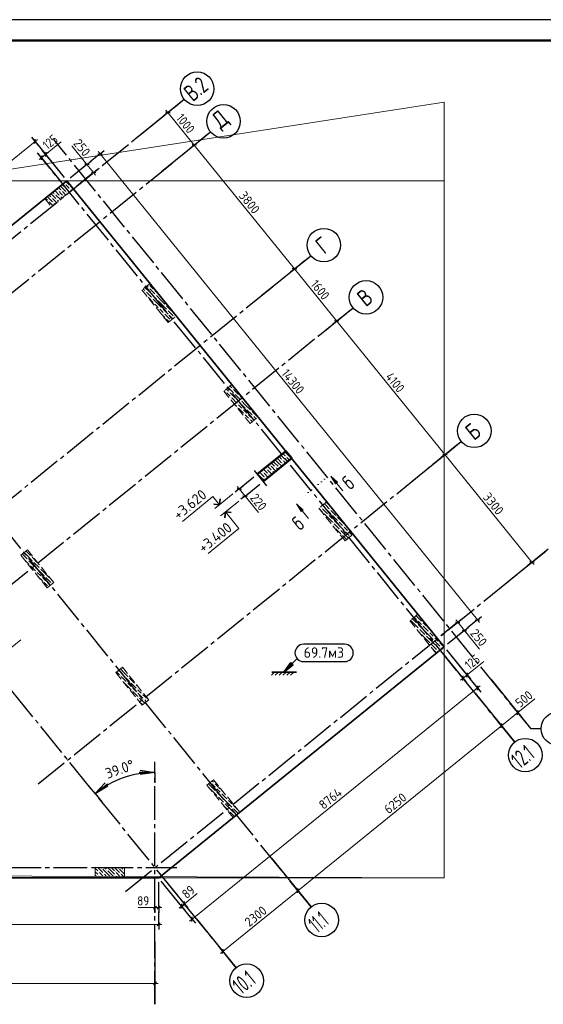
# Model space of a CAD drawing. Header units: millimetres. Extents: x 0 to 59400, y 0 to 42000.
# Tile 4 of 7: x 27046 to 39534, y 18519 to 42000. Entities that reach past the tile are written whole.
import ezdxf

# ---------------------------------------------------------------- set-up
doc = ezdxf.new("R2010")
doc.units = ezdxf.units.MM
for name, pattern in [('______2', [270, 200, -70]), ('______5', [1100, 800, -100, 100, -100]), ('______9', [100, 0, -100])]:
    doc.linetypes.add(name, pattern=pattern)
for name, color, linetype, lineweight in [('Standard', 7, 'Continuous', 25), ('ЖБ Перекрытие верхний уровень', 7, 'Continuous', 18), ('Общий01', 7, 'Continuous', 13), ('Примечания', 7, 'Continuous', 13), ('Размерная линия_ общее', 7, 'Continuous', 13)]:
    doc.layers.add(name, color=color, linetype=linetype, lineweight=lineweight)
doc.layers.add('ЖБ Пилон', color=7, linetype='______2', lineweight=13, true_color=0xa0a0a0)
doc.layers.add('Оси', color=7, linetype='______5', lineweight=13, true_color=0x656565)
doc.styles.add('ISOCPEUR', font='txt')

msp = doc.modelspace()

# ---------------------------------------------------------------- hatches: boundary and pattern name
at = {"layer": 'Standard', "linetype": 'Continuous', "lineweight": 35, "transparency": 33554687}
msp.add_hatch(color=7, dxfattribs=at).paths.add_polyline_path([(33544, 26641), (33346, 26443), (33572, 26612)])
at = {"layer": 'ЖБ Пилон', "linetype": 'Continuous', "lineweight": 18, "transparency": 33554687}
for points in [[(28120, 38079), (28127, 38086), (28133, 38079), (28127, 38073)], [(28240, 38039), (28247, 38046), (28253, 38039), (28247, 38033)], [(27880, 37839), (27887, 37846), (27893, 37839), (27887, 37833)], [(27960, 37919), (27967, 37926), (27973, 37919), (27967, 37913)], [(28000, 37799), (28007, 37806), (28013, 37799), (28007, 37793)], [(28040, 37919), (28047, 37926), (28053, 37919), (28047, 37913)], [(28080, 37799), (28087, 37806), (28093, 37799), (28087, 37793)], [(28120, 37999), (28127, 38006), (28133, 37999), (28127, 37993)], [(28160, 37879), (28167, 37886), (28173, 37879), (28167, 37873)], [(28240, 37959), (28247, 37966), (28253, 37959), (28247, 37953)], [(27720, 37679), (27727, 37686), (27733, 37679), (27727, 37673)], [(27800, 37759), (27807, 37766), (27813, 37759), (27807, 37753)], [(27840, 37639), (27847, 37646), (27853, 37639), (27847, 37633)], [(27920, 37719), (27927, 37726), (27933, 37719), (27927, 37713)], [(30040, 35519), (30047, 35526), (30053, 35519), (30047, 35513)], [(30120, 35679), (30127, 35686), (30133, 35679), (30127, 35673)], [(30120, 35599), (30127, 35606), (30133, 35599), (30127, 35593)], [(30160, 35479), (30167, 35486), (30173, 35479), (30167, 35473)], [(30240, 35559), (30247, 35566), (30253, 35559), (30247, 35553)], [(30084, 35403), (30087, 35406), (30093, 35399), (30090, 35395)], [(30200, 35359), (30207, 35366), (30213, 35359), (30207, 35353)], [(30240, 35239), (30247, 35246), (30253, 35239), (30247, 35233)], [(30280, 35439), (30287, 35446), (30293, 35439), (30287, 35433)], [(30320, 35319), (30327, 35326), (30333, 35319), (30327, 35313)], [(30400, 35399), (30405, 35404), (30411, 35396), (30407, 35393)], [(30360, 35119), (30367, 35126), (30373, 35119), (30367, 35113)], [(30406, 35005), (30407, 35006), (30413, 34999), (30412, 34998)], [(30440, 35119), (30447, 35126), (30453, 35119), (30447, 35113)], [(30480, 34999), (30487, 35006), (30493, 34999), (30487, 34993)], [(30520, 35199), (30527, 35206), (30533, 35199), (30527, 35193)], [(30560, 35079), (30567, 35086), (30573, 35079), (30567, 35073)], [(30680, 35039), (30687, 35046), (30693, 35039), (30687, 35033)], [(30520, 34879), (30527, 34886), (30533, 34879), (30527, 34873)], [(30600, 34959), (30607, 34966), (30613, 34959), (30607, 34953)], [(30640, 34839), (30647, 34846), (30653, 34839), (30647, 34833)], [(30720, 34919), (30727, 34926), (30733, 34919), (30727, 34913)], [(31960, 33119), (31967, 33126), (31973, 33119), (31967, 33113)], [(32040, 33119), (32047, 33126), (32053, 33119), (32047, 33113)], [(32120, 33279), (32123, 33282), (32129, 33275), (32127, 33273)], [(32120, 33199), (32127, 33206), (32133, 33199), (32127, 33193)], [(32080, 32999), (32087, 33006), (32093, 32999), (32087, 32993)], [(32124, 32883), (32127, 32886), (32133, 32879), (32130, 32876)], [(32160, 33079), (32167, 33086), (32173, 33079), (32167, 33073)], [(32200, 32959), (32207, 32966), (32213, 32959), (32207, 32953)], [(32280, 33039), (32287, 33046), (32293, 33039), (32287, 33033)], [(32320, 32919), (32327, 32926), (32333, 32919), (32327, 32913)], [(32240, 32839), (32247, 32846), (32253, 32839), (32247, 32833)], [(32240, 32759), (32247, 32766), (32253, 32759), (32247, 32753)], [(32360, 32719), (32367, 32726), (32373, 32719), (32367, 32713)], [(32440, 32719), (32447, 32726), (32453, 32719), (32447, 32713)], [(32560, 32679), (32567, 32686), (32573, 32679), (32567, 32673)], [(32400, 32599), (32407, 32606), (32413, 32599), (32407, 32593)], [(32480, 32599), (32487, 32606), (32493, 32599), (32487, 32593)], [(32520, 32479), (32527, 32486), (32533, 32479), (32527, 32473)], [(32520, 32399), (32527, 32406), (32533, 32399), (32527, 32393)], [(32600, 32559), (32607, 32566), (32613, 32559), (32607, 32553)], [(32720, 32519), (32727, 32526), (32731, 32522), (32724, 32516)], [(34240, 30359), (34247, 30366), (34253, 30359), (34247, 30353)], [(34360, 30319), (34367, 30326), (34373, 30319), (34367, 30313)], [(34440, 30319), (34447, 30326), (34453, 30319), (34447, 30313)], [(34280, 30239), (34287, 30246), (34293, 30239), (34287, 30233)], [(34400, 30199), (34407, 30206), (34413, 30199), (34407, 30193)], [(34480, 30199), (34487, 30206), (34493, 30199), (34487, 30193)], [(34520, 30079), (34527, 30086), (34533, 30079), (34527, 30073)], [(34600, 30159), (34607, 30166), (34613, 30159), (34607, 30153)], [(34520, 29999), (34527, 30006), (34533, 29999), (34527, 29993)], [(34560, 29879), (34567, 29886), (34573, 29879), (34567, 29873)], [(34640, 30039), (34647, 30046), (34653, 30039), (34647, 30033)], [(34640, 29959), (34647, 29966), (34653, 29959), (34647, 29953)], [(34680, 29839), (34687, 29846), (34693, 29839), (34687, 29833)], [(34760, 29919), (34767, 29926), (34773, 29919), (34767, 29913)], [(34840, 29919), (34844, 29923), (34850, 29915), (34847, 29913)], [(34720, 29719), (34727, 29726), (34733, 29719), (34727, 29713)], [(34800, 29799), (34807, 29806), (34813, 29799), (34807, 29793)], [(34880, 29799), (34887, 29806), (34893, 29799), (34887, 29793)], [(34920, 29679), (34927, 29686), (34933, 29679), (34927, 29673)], [(27161, 29120), (27167, 29126), (27173, 29119), (27167, 29113)], [(27240, 29119), (27247, 29126), (27253, 29119), (27247, 29113)], [(27320, 29199), (27327, 29206), (27333, 29199), (27327, 29193)], [(27280, 28999), (27287, 29006), (27293, 28999), (27287, 28993)], [(27360, 29079), (27367, 29086), (27373, 29079), (27367, 29073)], [(27400, 28959), (27407, 28966), (27413, 28959), (27407, 28953)], [(27480, 29039), (27483, 29041), (27488, 29034), (27487, 29033)], [(27520, 28919), (27527, 28926), (27533, 28919), (27527, 28913)], [(27440, 28839), (27447, 28846), (27453, 28839), (27447, 28833)], [(27560, 28719), (27567, 28726), (27573, 28719), (27567, 28713)], [(27640, 28719), (27647, 28726), (27653, 28719), (27647, 28713)], [(27760, 28679), (27767, 28686), (27773, 28679), (27767, 28673)], [(27600, 28599), (27607, 28606), (27613, 28599), (27607, 28593)], [(27680, 28599), (27687, 28606), (27693, 28599), (27687, 28593)], [(27720, 28479), (27727, 28486), (27733, 28479), (27727, 28473)], [(27800, 28559), (27807, 28566), (27813, 28559), (27807, 28553)], [(36520, 27679), (36527, 27686), (36533, 27679), (36527, 27673)], [(36520, 27599), (36527, 27606), (36533, 27599), (36527, 27593)], [(36560, 27479), (36567, 27486), (36573, 27479), (36567, 27473)], [(36640, 27639), (36647, 27646), (36653, 27639), (36647, 27633)], [(36640, 27559), (36647, 27566), (36653, 27559), (36647, 27553)], [(36760, 27519), (36767, 27526), (36773, 27519), (36767, 27513)], [(36600, 27359), (36607, 27366), (36613, 27359), (36607, 27353)], [(36680, 27439), (36687, 27446), (36693, 27439), (36687, 27433)], [(36720, 27319), (36727, 27326), (36733, 27319), (36727, 27313)], [(36800, 27399), (36807, 27406), (36813, 27399), (36807, 27393)], [(36880, 27399), (36884, 27403), (36890, 27396), (36887, 27393)], [(36920, 27279), (36927, 27286), (36933, 27279), (36927, 27273)], [(36840, 27119), (36847, 27126), (36853, 27119), (36847, 27113)], [(36885, 27004), (36887, 27006), (36893, 26999), (36891, 26997)], [(36920, 27199), (36927, 27206), (36933, 27199), (36927, 27193)], [(36960, 27079), (36967, 27086), (36973, 27079), (36967, 27073)], [(37040, 27159), (37047, 27166), (37053, 27159), (37047, 27153)], [(37080, 27039), (37087, 27046), (37093, 27039), (37087, 27033)], [(37000, 26959), (37007, 26966), (37013, 26959), (37007, 26953)], [(29440, 26439), (29447, 26446), (29453, 26439), (29447, 26433)], [(29440, 26359), (29447, 26366), (29453, 26359), (29447, 26353)], [(29520, 26519), (29523, 26522), (29529, 26515), (29527, 26513)], [(29560, 26319), (29567, 26326), (29573, 26319), (29567, 26313)], [(29640, 26319), (29647, 26326), (29653, 26319), (29647, 26313)], [(29600, 26199), (29607, 26206), (29613, 26199), (29607, 26193)], [(29680, 26199), (29687, 26206), (29693, 26199), (29687, 26193)], [(29720, 26079), (29727, 26086), (29733, 26079), (29727, 26073)], [(29800, 26159), (29807, 26166), (29813, 26159), (29807, 26153)], [(29720, 25999), (29727, 26006), (29733, 25999), (29727, 25993)], [(29840, 26039), (29847, 26046), (29853, 26039), (29847, 26033)], [(29840, 25959), (29847, 25966), (29853, 25959), (29847, 25953)], [(29880, 25839), (29887, 25846), (29893, 25839), (29887, 25833)], [(29960, 25919), (29967, 25926), (29973, 25919), (29967, 25913)], [(29920, 25719), (29927, 25726), (29933, 25719), (29927, 25713)], [(30000, 25799), (30007, 25806), (30013, 25799), (30007, 25793)], [(30080, 25799), (30087, 25806), (30093, 25799), (30087, 25793)], [(31600, 23799), (31607, 23806), (31613, 23799), (31607, 23793)], [(31680, 23799), (31687, 23806), (31693, 23799), (31687, 23793)], [(31720, 23679), (31727, 23686), (31733, 23679), (31727, 23673)], [(31720, 23599), (31727, 23606), (31733, 23599), (31727, 23593)], [(31760, 23479), (31767, 23486), (31773, 23479), (31767, 23473)], [(31840, 23639), (31847, 23646), (31853, 23639), (31847, 23633)], [(31840, 23559), (31847, 23566), (31853, 23559), (31847, 23553)], [(31880, 23439), (31887, 23446), (31893, 23439), (31887, 23433)], [(31920, 23319), (31927, 23326), (31933, 23319), (31927, 23313)], [(32000, 23399), (32007, 23406), (32013, 23399), (32007, 23393)], [(32120, 23279), (32127, 23286), (32133, 23279), (32127, 23273)], [(32040, 23119), (32047, 23126), (32053, 23119), (32047, 23113)], [(32120, 23199), (32127, 23206), (32133, 23199), (32127, 23193)], [(32160, 23079), (32167, 23086), (32173, 23079), (32167, 23073)], [(32240, 23159), (32243, 23162), (32249, 23155), (32247, 23153)], [(28920, 21679), (28927, 21686), (28933, 21679), (28927, 21673)], [(28920, 21599), (28927, 21606), (28933, 21599), (28927, 21593)], [(29000, 21759), (29007, 21766), (29013, 21759), (29007, 21753)], [(29040, 21639), (29047, 21646), (29053, 21639), (29047, 21633)], [(29120, 21719), (29127, 21726), (29133, 21719), (29127, 21713)], [(29320, 21679), (29327, 21686), (29333, 21679), (29327, 21673)], [(29320, 21599), (29327, 21606), (29333, 21599), (29327, 21593)], [(29400, 21759), (29407, 21766), (29413, 21759), (29407, 21753)], [(29440, 21639), (29447, 21646), (29453, 21639), (29447, 21633)], [(29520, 21719), (29527, 21726), (29533, 21719), (29527, 21713)], [(29446, 21564), (29447, 21566), (29448, 21564)]]:
    msp.add_hatch(color=7, dxfattribs=at).paths.add_polyline_path(points, flags=16)
at = {"layer": 'Общий01', "linetype": 'Continuous', "lineweight": 13, "transparency": 33554687}
for points in [[(33314, 31492), (33308, 31498), (33314, 31505), (33321, 31498)], [(33398, 31576), (33392, 31582), (33398, 31589), (33405, 31582)], [(33524, 31534), (33518, 31540), (33524, 31547), (33531, 31540), (33525, 31535)], [(32936, 31282), (32930, 31288), (32936, 31295), (32943, 31288)], [(33020, 31366), (33014, 31372), (33020, 31379), (33027, 31372)], [(33062, 31240), (33056, 31246), (33062, 31253), (33069, 31246)], [(33146, 31324), (33140, 31330), (33146, 31337), (33153, 31330)], [(33230, 31324), (33224, 31330), (33230, 31337), (33237, 31330)], [(33314, 31408), (33308, 31414), (33314, 31421), (33321, 31414)], [(32768, 31198), (32764, 31202), (32771, 31208), (32775, 31204)], [(32852, 31198), (32846, 31204), (32852, 31211), (32859, 31204)], [(32894, 31072), (32888, 31078), (32894, 31085), (32901, 31078)], [(32978, 31156), (32972, 31162), (32978, 31169), (32985, 31162)], [(34579, 30935), (34470, 31117), (34625, 30973)], [(33757, 30269), (33648, 30452), (33803, 30307)]]:
    msp.add_hatch(color=7, dxfattribs=at).paths.add_polyline_path(points, flags=16)

# ---------------------------------------------------------------- linework, layer by layer
at = {"layer": 'Standard', "color": 7, "linetype": 'Continuous', "lineweight": 25, "transparency": 33554687}
for p, q in [((34795, 27107), (33820, 27107)), ((34795, 26690), (33820, 26690))]:
    msp.add_line(p, q, dxfattribs=at)
at = {"layer": 'Standard', "color": 7, "linetype": 'Continuous', "lineweight": 35, "transparency": 33554687}
for p, q in [((33651, 26748), (33346, 26443)), ((33516, 26669), (33346, 26443)), ((33346, 26443), (33572, 26612)), ((33572, 26612), (33516, 26669)), ((33544, 26641), (33558, 26655)), ((33127, 26443), (33051, 26366)), ((33060, 26443), (33650, 26443)), ((33219, 26443), (33142, 26366)), ((33310, 26443), (33234, 26366)), ((33402, 26443), (33325, 26366)), ((33346, 26443), (33346, 26443)), ((33346, 26443), (33346, 26443)), ((33346, 26443), (33346, 26443)), ((33493, 26443), (33417, 26366)), ((33585, 26443), (33508, 26366))]:
    msp.add_line(p, q, dxfattribs=at)
at = {"layer": 'Standard', "color": 7, "linetype": 'Continuous', "lineweight": 25, "transparency": 33554687}
msp.add_lwpolyline([(0, 0), (59400, 0), (59400, 42000), (0, 42000), (0, 0)], close=True, dxfattribs=at)
at = {"layer": 'Standard', "color": 7, "linetype": 'Continuous', "lineweight": 50, "transparency": 33554687}
msp.add_lwpolyline([(2000, 41500), (58900, 41500), (58900, 500), (2000, 500), (2000, 41500)], close=True, dxfattribs=at)
at = {"layer": 'Standard', "color": 7, "linetype": 'Continuous', "lineweight": 25, "transparency": 33554687}
msp.add_lwpolyline([(58900, 41500), (2000, 41500), (2000, 9952), (58900, 9952), (58900, 41500)], dxfattribs=at)
at = {"layer": 'Standard', "color": 7, "linetype": 'Continuous', "lineweight": 13, "transparency": 33554687}
for points in [[(37172, 40032), (5696, 35165), (5696, 21665), (37172, 21532), (37172, 40032)], [(6829, 21532), (37172, 21532), (37172, 38160), (6829, 38160), (6829, 21532)]]:
    msp.add_lwpolyline(points, dxfattribs=at)
at = {"layer": 'Standard', "color": 7, "linetype": 'Continuous', "lineweight": 25, "transparency": 33554687}
for centre, start, end in [((33820, 26899), 90, 270), ((34795, 26899), 270, 90)]:
    msp.add_arc(centre, 208, start, end, dxfattribs=at)
at = {"layer": 'ЖБ Перекрытие верхний уровень', "color": 7, "linetype": 'Continuous', "lineweight": 35, "transparency": 33554687}
for p, q in [((28173, 38160), (19370, 31032)), ((37172, 27047), (28173, 38160)), ((30362, 21532), (37172, 27047)), ((6829, 21532), (30362, 21532))]:
    msp.add_line(p, q, dxfattribs=at)
at = {"layer": 'ЖБ Пилон', "color": 253, "linetype": '______2', "lineweight": 13, "true_color": 0xa0a0a0, "transparency": 33554687}
for p, q in [((28173, 38160), (27648, 37735)), ((28330, 37966), (28173, 38160)), ((27806, 37541), (28330, 37966)), ((27648, 37735), (27806, 37541)), ((30155, 35712), (29961, 35554)), ((30785, 34935), (30155, 35712)), ((29961, 35554), (30590, 34777)), ((30590, 34777), (30785, 34935)), ((32106, 33303), (31912, 33145)), ((31912, 33145), (32541, 32368)), ((32736, 32526), (32106, 33303)), ((32541, 32368), (32736, 32526)), ((34372, 30505), (34178, 30348)), ((34178, 30348), (34807, 29570)), ((35001, 29728), (34372, 30505)), ((34807, 29570), (35001, 29728)), ((27230, 29354), (27074, 29228)), ((27859, 28577), (27230, 29354)), ((27074, 29228), (27703, 28451)), ((27703, 28451), (27859, 28577)), ((36543, 27824), (36349, 27666)), ((37172, 27047), (36543, 27824)), ((36349, 27666), (36978, 26889)), ((36978, 26889), (37172, 27047)), ((29495, 26556), (29340, 26430)), ((30124, 25779), (29495, 26556)), ((29340, 26430), (29969, 25653)), ((29969, 25653), (30124, 25779)), ((31666, 23875), (31511, 23749)), ((31511, 23749), (32140, 22972)), ((32296, 23098), (31666, 23875)), ((32140, 22972), (32296, 23098)), ((28844, 21782), (28844, 21567)), ((29544, 21782), (28844, 21782)), ((29544, 21564), (29544, 21782))]:
    msp.add_line(p, q, dxfattribs=at)
at = {"layer": 'ЖБ Пилон', "color": 9, "linetype": 'Continuous', "lineweight": 18, "true_color": 0xc7c7c7, "transparency": 33554687}
for p, q in [((28059, 38068), (28107, 38019)), ((28103, 38103), (28107, 38099)), ((28147, 38139), (28227, 38059)), ((28187, 38019), (28147, 38059)), ((27749, 37817), (27787, 37779)), ((27793, 37853), (27907, 37739)), ((27838, 37889), (27867, 37859)), ((27882, 37924), (27987, 37819)), ((28016, 37711), (27907, 37819)), ((27926, 37960), (27947, 37939)), ((27970, 37996), (28027, 37939)), ((28027, 37859), (27987, 37899)), ((28014, 38032), (28027, 38019)), ((28027, 38019), (28147, 37899)), ((28067, 37819), (28027, 37859)), ((28067, 37899), (28148, 37818)), ((28147, 37979), (28236, 37890)), ((28227, 37979), (28187, 38019)), ((28187, 37859), (28192, 37854)), ((28267, 38019), (28325, 37961)), ((28267, 37939), (28281, 37925)), ((27661, 37745), (27707, 37699)), ((27707, 37779), (27827, 37659)), ((27787, 37619), (27747, 37659)), ((27827, 37579), (27787, 37619)), ((27927, 37639), (27827, 37739)), ((27867, 37619), (27883, 37603)), ((27947, 37699), (27971, 37675)), ((28027, 37779), (28060, 37746)), ((29989, 35577), (30027, 35539)), ((30033, 35613), (30147, 35499)), ((30067, 35499), (30187, 35379)), ((30077, 35649), (30107, 35619)), ((30187, 35619), (30147, 35659)), ((30147, 35579), (30267, 35459)), ((30227, 35579), (30187, 35619)), ((30187, 35459), (30307, 35339)), ((30267, 35539), (30387, 35419)), ((30107, 35379), (30227, 35259)), ((30347, 35219), (30227, 35339)), ((30427, 35299), (30307, 35419)), ((30347, 35299), (30427, 35219)), ((30427, 35299), (30507, 35219)), ((30267, 35219), (30347, 35139)), ((30347, 35219), (30427, 35139)), ((30427, 35059), (30387, 35099)), ((30427, 35219), (30547, 35099)), ((30467, 35019), (30427, 35059)), ((30467, 35099), (30587, 34979)), ((30547, 35179), (30667, 35059)), ((30587, 35059), (30707, 34939)), ((30755, 34971), (30707, 35019)), ((30427, 34979), (30507, 34899)), ((30507, 34979), (30627, 34859)), ((30587, 34819), (30547, 34859)), ((30612, 34795), (30587, 34819)), ((30700, 34866), (30627, 34939)), ((31928, 33158), (31947, 33139)), ((31972, 33194), (32027, 33139)), ((32016, 33230), (32027, 33219)), ((32027, 33219), (32147, 33099)), ((32061, 33266), (32107, 33219)), ((32105, 33301), (32107, 33299)), ((32147, 33179), (32267, 33059)), ((32027, 33059), (31987, 33099)), ((32067, 33019), (32027, 33059)), ((32067, 33099), (32187, 32979)), ((32107, 32979), (32227, 32859)), ((32187, 33059), (32307, 32939)), ((32347, 32819), (32227, 32939)), ((32427, 32899), (32307, 33019)), ((32347, 32899), (32427, 32819)), ((32427, 32899), (32460, 32866)), ((32187, 32819), (32147, 32859)), ((32227, 32779), (32187, 32819)), ((32267, 32819), (32347, 32739)), ((32267, 32739), (32387, 32619)), ((32347, 32819), (32427, 32739)), ((32427, 32659), (32387, 32699)), ((32427, 32819), (32547, 32699)), ((32467, 32619), (32427, 32659)), ((32467, 32699), (32587, 32579)), ((32587, 32659), (32707, 32539)), ((32427, 32579), (32507, 32499)), ((32470, 32456), (32507, 32419)), ((32507, 32579), (32627, 32459)), ((32587, 32419), (32547, 32459)), ((32595, 32411), (32587, 32419)), ((32683, 32483), (32627, 32539)), ((32547, 32379), (32551, 32376)), ((34178, 30348), (34267, 30259)), ((34227, 30379), (34222, 30384)), ((34267, 30419), (34347, 30339)), ((34267, 30339), (34387, 30219)), ((34347, 30419), (34311, 30455)), ((34347, 30419), (34427, 30339)), ((34355, 30491), (34427, 30419)), ((34427, 30259), (34387, 30299)), ((34427, 30419), (34504, 30343)), ((34467, 30299), (34587, 30179)), ((34427, 30099), (34307, 30219)), ((34467, 30219), (34427, 30259)), ((34427, 30179), (34507, 30099)), ((34427, 30099), (34507, 30019)), ((34507, 30179), (34627, 30059)), ((34587, 30019), (34547, 30059)), ((34747, 30019), (34627, 30139)), ((34513, 29933), (34547, 29899)), ((34547, 29979), (34667, 29859)), ((34627, 29979), (34587, 30019)), ((34587, 29859), (34707, 29739)), ((34667, 30019), (34747, 29939)), ((34667, 29939), (34787, 29819)), ((34747, 30019), (34827, 29939)), ((34827, 29859), (34787, 29899)), ((34867, 29819), (34827, 29859)), ((34827, 29699), (34707, 29819)), ((34747, 29699), (34827, 29619)), ((34827, 29779), (34907, 29699)), ((34827, 29699), (34889, 29637)), ((34827, 29619), (34845, 29601)), ((34907, 29779), (34978, 29709)), ((27147, 29219), (27110, 29257)), ((27142, 29145), (27147, 29139)), ((27147, 29219), (27227, 29139)), ((27154, 29292), (27227, 29219)), ((27227, 29299), (27198, 29328)), ((27227, 29299), (27307, 29219)), ((27227, 29219), (27347, 29099)), ((27347, 29179), (27467, 29059)), ((27227, 29059), (27187, 29099)), ((27267, 29019), (27227, 29059)), ((27267, 29099), (27387, 28979)), ((27307, 28979), (27427, 28859)), ((27387, 29059), (27507, 28939)), ((27547, 28819), (27427, 28939)), ((27547, 28899), (27627, 28819)), ((27467, 28819), (27547, 28739)), ((27482, 28724), (27587, 28619)), ((27547, 28819), (27627, 28739)), ((27627, 28659), (27587, 28699)), ((27627, 28819), (27747, 28699)), ((27667, 28619), (27627, 28659)), ((27667, 28699), (27787, 28579)), ((27787, 28659), (27813, 28633)), ((27627, 28579), (27707, 28499)), ((27707, 28579), (27776, 28510)), ((36427, 27699), (36410, 27716)), ((36454, 27752), (36507, 27699)), ((36507, 27779), (36627, 27659)), ((36543, 27823), (36547, 27819)), ((36366, 27680), (36427, 27619)), ((36427, 27699), (36507, 27619)), ((36427, 27619), (36547, 27499)), ((36587, 27619), (36547, 27659)), ((36547, 27579), (36667, 27459)), ((36627, 27579), (36587, 27619)), ((36667, 27619), (36747, 27539)), ((36667, 27539), (36787, 27419)), ((36827, 27459), (36787, 27499)), ((36557, 27409), (36587, 27379)), ((36587, 27459), (36707, 27339)), ((36747, 27219), (36627, 27339)), ((36827, 27299), (36707, 27419)), ((36747, 27299), (36827, 27219)), ((36867, 27419), (36827, 27459)), ((36827, 27379), (36907, 27299)), ((36827, 27299), (36907, 27219)), ((36987, 27219), (36947, 27259)), ((36747, 27219), (36827, 27139)), ((36827, 27219), (36947, 27099)), ((36867, 27099), (36987, 26979)), ((36947, 27179), (37067, 27059)), ((37027, 27179), (36987, 27219)), ((29492, 26554), (29507, 26539)), ((29387, 26419), (29360, 26446)), ((29427, 26379), (29387, 26419)), ((29404, 26482), (29427, 26459)), ((29547, 26419), (29448, 26518)), ((29467, 26419), (29547, 26339)), ((29467, 26339), (29587, 26219)), ((29547, 26419), (29627, 26339)), ((29627, 26259), (29587, 26299)), ((29667, 26299), (29787, 26179)), ((29627, 26099), (29526, 26201)), ((29667, 26219), (29627, 26259)), ((29627, 26179), (29707, 26099)), ((29627, 26099), (29707, 26019)), ((29707, 26179), (29827, 26059)), ((29857, 26109), (29827, 26139)), ((29787, 26019), (29747, 26059)), ((29747, 25979), (29867, 25859)), ((29827, 25979), (29787, 26019)), ((29867, 26019), (29947, 25939)), ((29867, 25939), (29987, 25819)), ((30027, 25859), (29987, 25899)), ((30067, 25819), (30027, 25859)), ((29866, 25780), (29907, 25739)), ((30027, 25700), (29907, 25819)), ((29947, 25699), (29982, 25664)), ((30027, 25779), (30071, 25735)), ((30107, 25779), (30115, 25771)), ((31627, 23699), (31547, 23779)), ((31627, 23779), (31707, 23699)), ((31667, 23819), (31636, 23850)), ((31707, 23779), (31827, 23659)), ((31569, 23677), (31627, 23619)), ((31627, 23699), (31707, 23619)), ((31627, 23619), (31747, 23499)), ((31787, 23619), (31747, 23659)), ((31747, 23579), (31867, 23459)), ((31827, 23579), (31787, 23619)), ((31867, 23619), (31900, 23586)), ((31867, 23539), (31987, 23419)), ((31787, 23459), (31907, 23339)), ((32027, 23299), (31907, 23419)), ((31947, 23219), (31910, 23256)), ((31947, 23299), (32027, 23219)), ((32027, 23379), (32107, 23299)), ((32027, 23299), (32107, 23219)), ((32187, 23219), (32147, 23259)), ((31947, 23219), (32027, 23139)), ((32027, 23219), (32147, 23099)), ((32067, 23099), (32170, 22996)), ((32147, 23179), (32258, 23068)), ((32227, 23179), (32187, 23219)), ((32187, 23059), (32214, 23032)), ((28844, 21762), (28907, 21699)), ((28844, 21682), (28907, 21619)), ((28907, 21779), (29027, 21659)), ((28987, 21619), (28947, 21659)), ((28984, 21782), (28987, 21779)), ((29027, 21579), (28987, 21619)), ((29147, 21619), (29027, 21739)), ((29064, 21782), (29107, 21739)), ((29067, 21619), (29120, 21566)), ((29227, 21699), (29144, 21782)), ((29147, 21699), (29227, 21619)), ((29147, 21619), (29201, 21565)), ((29227, 21779), (29307, 21699)), ((29227, 21699), (29307, 21619)), ((29227, 21619), (29281, 21565)), ((29307, 21779), (29427, 21659)), ((29387, 21619), (29347, 21659)), ((29384, 21782), (29387, 21779)), ((29427, 21579), (29387, 21619)), ((29544, 21622), (29427, 21739)), ((29464, 21782), (29507, 21739)), ((29467, 21619), (29522, 21564)), ((28844, 21602), (28879, 21567)), ((28947, 21579), (28960, 21566)), ((29347, 21579), (29361, 21565))]:
    msp.add_line(p, q, dxfattribs=at)
for points in [[(36987, 27059), (37077, 26969), (37077, 26969)], [(37067, 27139), (37165, 27041), (37165, 27041)], [(37121, 27005), (37121, 27005), (37107, 27019)], [(36907, 26979), (36988, 26898), (36988, 26898)], [(37033, 26933), (37033, 26933), (37027, 26939)]]:
    msp.add_lwpolyline(points, dxfattribs=at)
at = {"layer": 'Общий01', "color": 7, "linetype": 'Continuous', "lineweight": 13, "transparency": 33554687}
for p, q in [((33125, 31435), (33093, 31468)), ((33139, 31505), (33209, 31435)), ((33209, 31519), (33185, 31543)), ((33209, 31519), (33293, 31435)), ((33232, 31581), (33293, 31519)), ((33293, 31603), (33419, 31477)), ((33325, 31656), (33377, 31603)), ((33377, 31435), (33335, 31477)), ((33377, 31687), (33503, 31561)), ((33481, 31499), (33419, 31561)), ((32831, 31225), (32814, 31242)), ((32861, 31280), (32957, 31183)), ((32907, 31318), (32915, 31309)), ((32953, 31355), (33041, 31267)), ((32957, 31267), (33063, 31161)), ((33041, 31351), (33156, 31236)), ((33046, 31430), (33125, 31351)), ((33125, 31435), (33209, 31351)), ((33203, 31274), (33167, 31309)), ((33209, 31435), (33295, 31349)), ((33335, 31393), (33342, 31387)), ((33388, 31424), (33377, 31435)), ((32789, 31099), (32721, 31167)), ((32789, 31183), (32873, 31099)), ((32789, 31099), (32873, 31015)), ((32873, 31183), (32971, 31086)), ((32924, 31048), (32915, 31057)), ((33017, 31124), (32999, 31141)), ((33110, 31199), (33083, 31225)), ((34470, 31117), (34753, 30767)), ((34470, 31117), (34470, 31117)), ((34470, 31117), (34470, 31117)), ((34470, 31117), (34470, 31117)), ((34470, 31117), (34625, 30973)), ((34579, 30935), (34470, 31117)), ((34625, 30973), (34579, 30935)), ((34602, 30954), (34611, 30942)), ((32131, 30690), (31700, 30341)), ((32131, 30690), (31700, 30341)), ((32269, 30519), (31838, 30170)), ((32269, 30519), (31861, 30188)), ((33648, 30452), (33931, 30102)), ((33648, 30452), (33648, 30452)), ((33648, 30452), (33648, 30452)), ((33648, 30452), (33648, 30452)), ((33648, 30452), (33803, 30307)), ((33757, 30269), (33648, 30452)), ((33803, 30307), (33757, 30269)), ((33780, 30288), (33789, 30277))]:
    msp.add_line(p, q, dxfattribs=at)
at = {"layer": 'Общий01', "color": 7, "linetype": 'Continuous', "lineweight": 25, "transparency": 33554687}
msp.add_line((32635, 31252), (32931, 30887), dxfattribs=at)
at = {"layer": 'Общий01', "color": 7, "linetype": '______9', "lineweight": 13, "transparency": 33554687}
msp.add_line((34318, 31040), (33774, 30600), dxfattribs=at)
at = {"layer": 'Общий01', "color": 7, "linetype": 'Continuous', "lineweight": 35, "transparency": 33554687}
for p, q in [((31814, 30433), (31828, 30570)), ((31814, 30433), (31676, 30447)), ((31952, 30262), (31938, 30124)), ((31952, 30262), (32090, 30247))]:
    msp.add_line(p, q, dxfattribs=at)
at = {"layer": 'Общий01', "color": 7, "linetype": 'Continuous', "lineweight": 50, "transparency": 33554687}
msp.add_lwpolyline([(32710, 31159), (33394, 31712), (33533, 31541), (32849, 30988)], dxfattribs=at)
at = {"layer": 'Общий01', "color": 7, "linetype": 'Continuous', "lineweight": 13, "transparency": 33554687}
for points in [[(31814, 30433), (31656, 30628), (30926, 30037)], [(31952, 30262), (32275, 29863), (31545, 29272)]]:
    msp.add_lwpolyline(points, dxfattribs=at)
at = {"layer": 'Оси', "color": 8, "linetype": '______5', "lineweight": -3, "transparency": 33554687}
for p, q in [((18759, 30216), (30968, 40103)), ((21510, 31157), (31598, 39325)), ((39241, 25088), (27863, 39139)), ((38852, 24773), (27474, 38824)), ((23902, 28204), (33989, 36372)), ((24909, 26960), (34996, 35129)), ((33995, 20840), (22617, 34891)), ((32208, 19393), (20829, 33443)), ((27489, 23774), (37576, 31942)), ((29566, 21209), (39653, 29378)), ((30273, 18519), (30273, 24050)), ((3656, 21782), (30796, 21782))]:
    msp.add_line(p, q, dxfattribs=at)
at = {"layer": 'Оси', "color": 7, "linetype": 'Continuous', "lineweight": 25, "transparency": 33554687}
for p, q in [((29803, 39159), (30968, 40103)), ((30432, 38381), (31598, 39325)), ((32823, 35428), (33989, 36372)), ((34164, 34455), (34996, 35129)), ((36410, 30998), (37576, 31942)), ((38487, 28434), (39653, 29378)), ((38297, 26254), (39238, 25092)), ((37908, 25939), (38852, 24773)), ((39481, 25092), (39238, 25092)), ((33051, 22006), (33995, 20840)), ((31264, 20558), (32208, 19393)), ((30273, 20019), (30273, 18519))]:
    msp.add_line(p, q, dxfattribs=at)
at = {"layer": 'Оси', "color": 7, "linetype": 'Continuous', "lineweight": 13, "transparency": 33554687}
msp.add_line((38926, 25477), (39330, 25804), dxfattribs=at)
at = {"layer": 'Оси', "color": 7, "linetype": 'Continuous', "lineweight": 25, "transparency": 33554687}
for centre in [(31279, 40354), (31908, 39577), (34300, 36624), (35307, 35381), (37887, 32194), (39881, 25092), (39104, 24462), (34247, 20529), (32459, 19082)]:
    msp.add_circle(centre, 400, dxfattribs=at)
at = {"layer": 'Примечания', "color": 7, "linetype": 'Continuous', "lineweight": 13, "transparency": 33554687}
for p, q in [((27664, 38788), (28037, 39090)), ((28651, 38548), (28293, 38991)), ((32421, 30641), (32742, 30245)), ((38009, 26992), (37651, 27434)), ((26656, 26868), (27075, 27208)), ((37716, 26375), (38113, 26696)), ((30974, 20915), (31278, 21161)), ((29873, 20826), (30273, 20826))]:
    msp.add_line(p, q, dxfattribs=at)
at = {"layer": 'Размерная линия_ общее', "color": 253, "linetype": 'Continuous', "lineweight": -3, "true_color": 0xa0a0a0, "transparency": 33554687}
for p, q in [((30580, 39788), (30813, 39977)), ((30580, 39788), (30483, 39709)), ((30580, 39788), (30677, 39867)), ((27412, 39099), (27334, 39196)), ((27412, 39099), (27491, 39002)), ((27412, 39099), (28015, 38354)), ((31209, 39011), (31112, 38932)), ((31209, 39011), (31306, 39089)), ((27567, 38709), (27488, 38807)), ((27664, 38788), (27586, 38885)), ((27664, 38788), (27743, 38691)), ((27664, 38788), (28110, 38238)), ((28962, 38799), (28729, 38611)), ((28962, 38799), (28865, 38721)), ((28962, 38799), (29059, 38878)), ((27567, 38709), (27646, 38612)), ((27567, 38709), (28013, 38159)), ((28651, 38548), (28251, 38223)), ((28651, 38548), (28554, 38469)), ((28651, 38548), (28748, 38626)), ((28808, 38354), (28408, 38029)), ((28808, 38354), (28711, 38275)), ((28808, 38354), (28906, 38432)), ((33600, 36058), (33503, 35979)), ((33600, 36058), (33698, 36136)), ((34607, 34814), (34510, 34735)), ((34607, 34814), (34704, 34893)), ((37188, 31628), (37285, 31706)), ((37188, 31628), (37090, 31549)), ((32283, 30812), (32633, 31096)), ((32283, 30812), (32185, 30734)), ((32283, 30812), (32380, 30891)), ((32421, 30641), (32771, 30925)), ((32421, 30641), (32324, 30563)), ((32421, 30641), (32518, 30720)), ((39264, 29063), (39497, 29252)), ((39264, 29063), (39361, 29142)), ((39264, 29063), (39167, 28985)), ((37493, 27629), (37590, 27708)), ((37961, 27686), (38059, 27765)), ((37493, 27629), (37092, 27304)), ((37493, 27629), (37396, 27550)), ((37651, 27434), (37748, 27513)), ((37961, 27686), (37728, 27497)), ((37961, 27686), (37864, 27608)), ((37651, 27434), (37250, 27110)), ((37651, 27434), (37553, 27356)), ((37619, 26296), (37138, 26891)), ((37716, 26375), (37235, 26969)), ((37968, 26064), (37329, 26853)), ((37619, 26296), (37540, 26393)), ((37716, 26375), (37638, 26472)), ((37716, 26375), (37795, 26278)), ((37619, 26296), (37698, 26199)), ((37968, 26064), (37889, 26161)), ((37968, 26064), (38047, 25967)), ((38926, 25477), (38847, 25574)), ((38926, 25477), (39005, 25379)), ((38538, 25162), (38459, 25259)), ((38538, 25162), (38616, 25065)), ((31157, 20549), (30424, 21454)), ((30906, 20860), (30424, 21454)), ((30974, 20915), (30493, 21510)), ((33680, 21229), (33602, 21326)), ((33680, 21229), (33759, 21132)), ((33680, 21229), (33869, 20996)), ((30273, 20826), (30273, 20951)), ((30361, 20826), (30361, 20951)), ((30906, 20860), (30827, 20957)), ((30974, 20915), (30896, 21013)), ((30974, 20915), (31053, 20818)), ((30273, 20826), (30273, 20701)), ((30361, 20826), (30361, 20701)), ((30361, 20426), (30361, 20726)), ((30906, 20860), (30984, 20763)), ((30361, 20426), (30361, 20551)), ((31157, 20549), (31079, 20646)), ((31157, 20549), (31236, 20452)), ((30361, 20426), (30361, 20301)), ((31893, 19781), (31814, 19878)), ((31893, 19781), (31972, 19684)), ((31893, 19781), (32082, 19548)), ((30273, 19019), (30273, 19144)), ((30273, 19019), (30273, 18894)), ((30273, 19019), (30273, 18719))]:
    msp.add_line(p, q, dxfattribs=at)
at = {"layer": 'Размерная линия_ общее', "color": 7, "linetype": 'Continuous', "lineweight": 25, "transparency": 33554687}
for p, q in [((30632, 39782), (30527, 39793)), ((27407, 39046), (27418, 39152)), ((31262, 39005), (31156, 39016)), ((27573, 38762), (27561, 38657)), ((27670, 38841), (27659, 38735)), ((28909, 38805), (29015, 38794)), ((28704, 38542), (28599, 38553)), ((28861, 38348), (28756, 38359)), ((33653, 36052), (33548, 36063)), ((34660, 34809), (34555, 34820)), ((37240, 31622), (37135, 31633)), ((32230, 30818), (32335, 30807)), ((32368, 30647), (32474, 30636)), ((39317, 29058), (39212, 29069)), ((37440, 27634), (37546, 27623)), ((37909, 27692), (38014, 27681)), ((37598, 27440), (37703, 27429)), ((37614, 26243), (37625, 26349)), ((37711, 26322), (37722, 26428)), ((37962, 26011), (37973, 26117)), ((38921, 25424), (38932, 25529)), ((38532, 25109), (38543, 25215)), ((30273, 24050), (30273, 24300)), ((30273, 24050), (29898, 24050)), ((29923, 24100), (30273, 24050)), ((30273, 24050), (29923, 24000)), ((30273, 24050), (30273, 24050)), ((30273, 24050), (30273, 23800)), ((28845, 23545), (28688, 23739)), ((29086, 23804), (28845, 23545)), ((28845, 23545), (29137, 23781)), ((28845, 23545), (29149, 23726)), ((28845, 23545), (28845, 23545)), ((28845, 23545), (29003, 23350)), ((33675, 21176), (33686, 21281)), ((30900, 20807), (30911, 20912)), ((30969, 20863), (30980, 20968)), ((30235, 20788), (30310, 20863)), ((30324, 20788), (30399, 20863)), ((30324, 20388), (30399, 20463)), ((31152, 20496), (31163, 20602)), ((31887, 19728), (31898, 19834)), ((30235, 18982), (30310, 19057))]:
    msp.add_line(p, q, dxfattribs=at)
at = {"layer": 'Размерная линия_ общее', "color": 7, "linetype": 'Continuous', "lineweight": 13, "transparency": 33554687}
for p, q in [((30580, 39788), (30532, 39846)), ((31209, 39011), (30580, 39788)), ((27412, 39099), (27471, 39146)), ((33600, 36058), (31209, 39011)), ((27664, 38788), (27567, 38709)), ((27664, 38788), (27723, 38835)), ((28962, 38799), (28915, 38858)), ((28962, 38799), (37961, 27686)), ((27567, 38709), (27509, 38662)), ((28651, 38548), (28604, 38606)), ((28808, 38354), (28651, 38548)), ((28808, 38354), (28856, 38295)), ((34607, 34814), (33600, 36058)), ((37188, 31628), (34607, 34814)), ((39264, 29063), (37188, 31628)), ((32283, 30812), (32235, 30871)), ((32283, 30812), (32421, 30641)), ((32421, 30641), (32468, 30583)), ((39264, 29063), (39312, 29005)), ((37493, 27629), (37446, 27687)), ((37493, 27629), (37651, 27434)), ((37961, 27686), (38009, 27628)), ((37651, 27434), (37698, 27376)), ((37619, 26296), (37716, 26375)), ((37716, 26375), (37775, 26422)), ((37619, 26296), (37561, 26249)), ((37968, 26064), (38026, 26111)), ((38538, 25162), (38926, 25477)), ((38926, 25477), (38984, 25524)), ((33680, 21229), (38538, 25162)), ((31893, 19781), (33680, 21229)), ((30906, 20860), (30974, 20915)), ((30974, 20915), (31033, 20963)), ((30273, 20826), (30198, 20826)), ((30273, 20826), (30361, 20826)), ((30361, 20826), (30436, 20826)), ((30906, 20860), (30847, 20812)), ((31157, 20549), (31099, 20502)), ((6829, 20426), (30361, 20426)), ((30361, 20426), (30436, 20426)), ((31893, 19781), (31835, 19734)), ((19459, 19019), (30273, 19019)), ((30273, 19019), (30348, 19019))]:
    msp.add_line(p, q, dxfattribs=at)
for points in [[(18610, 31971), (22723, 35302), (22723, 35302), (27412, 39099)], [(31157, 20549), (35005, 23665), (35005, 23665), (37968, 26064)]]:
    msp.add_lwpolyline(points, dxfattribs=at)
at = {"layer": 'Размерная линия_ общее', "color": 253, "linetype": 'Continuous', "lineweight": -3, "true_color": 0xa0a0a0, "transparency": 33554687}
for points in [[(31209, 39011), (31222, 39021), (31222, 39021), (31442, 39199)], [(33600, 36058), (33614, 36068), (33614, 36068), (33614, 36068), (33614, 36068), (33834, 36246)], [(34607, 34814), (34621, 34825), (34621, 34825), (34621, 34825), (34621, 34825), (34621, 34825), (34621, 34825), (34840, 35003)], [(37188, 31628), (37201, 31639), (37201, 31639), (37201, 31639), (37201, 31639), (37201, 31639), (37201, 31639), (37201, 31639), (37201, 31639), (37421, 31817)], [(38926, 25477), (38936, 25464), (38936, 25464), (39112, 25247)], [(38538, 25162), (38546, 25151), (38546, 25151), (38726, 24929)], [(30361, 20826), (30361, 21230), (30361, 21230), (30361, 21432)], [(30273, 20826), (30273, 21167), (30273, 21167), (30273, 21282)]]:
    msp.add_lwpolyline(points, dxfattribs=at)
at = {"layer": 'Размерная линия_ общее', "color": 7, "linetype": 'Continuous', "lineweight": 25, "transparency": 33554687}
msp.add_arc((30273, 21782), 2268, 90, 129, dxfattribs=at)

# ---------------------------------------------------------------- texts
at = {"layer": 'Standard', "color": 7, "linetype": 'Continuous', "lineweight": 25, "transparency": 33554687, "insert": (33820, 26782), "char_height": 250, "width": 1093.07, "attachment_point": 7, "style": 'ISOCPEUR'}
msp.add_mtext('\\W0.95;69.7м3', dxfattribs=at)
at = {"layer": 'Общий01', "color": 7, "linetype": 'Continuous', "lineweight": 35, "transparency": 33554687, "char_height": 350, "attachment_point": 7, "rotation": 39, "style": 'ISOCPEUR'}
for insert, width in [((34922, 30767), 380.81), ((33726, 29798), 380.82)]:
    msp.add_mtext('\\W0.78;б', dxfattribs=dict(at, insert=insert, width=width))
at = {"layer": 'Общий01', "color": 7, "linetype": 'Continuous', "lineweight": 25, "transparency": 33554687, "char_height": 250, "attachment_point": 7, "rotation": 38.9883, "style": 'ISOCPEUR'}
for s, insert, width in [('\\W0.95;+3.620', (30835, 30061), 1067.86), ('\\W0.95;+3.400', (31430, 29270), 1093.07)]:
    msp.add_mtext(s, dxfattribs=dict(at, insert=insert, width=width))
at = {"layer": 'Оси', "color": 7, "linetype": 'Continuous', "lineweight": 35, "transparency": 33554687, "char_height": 400, "attachment_point": 7, "rotation": 39, "style": 'ISOCPEUR'}
for s, insert, width in [('\\W0.72;В.2', (31173, 40028), 719.48), ('\\W0.82;Д', (31886, 39319), 523.54), ('\\W0.78;Г', (34309, 36391), 435.23), ('\\W0.80;В', (35300, 35135), 479.77), ('\\W0.80;Б', (37880, 31948), 479.78), ('\\W0.62;12.1', (38973, 24116), 762.72), ('\\W0.55;11.1', (34140, 20203), 686.63), ('\\W0.62;10.1', (32328, 18735), 762.73)]:
    msp.add_mtext(s, dxfattribs=dict(at, insert=insert, width=width))
at = {"layer": 'Размерная линия_ общее', "color": 7, "linetype": 'Continuous', "lineweight": 25, "transparency": 33554687, "attachment_point": 7, "style": 'ISOCPEUR'}
for s, insert, char_height, width, rotation in [('\\W0.87;1000', (30760, 39644), 220, 666.91, 309), ('\\W0.83;125', (27708, 38888), 220, 508.57, 39), ('\\W0.91;250', (28314, 39043), 220, 561.98, 309), ('\\W0.93;3800', (32257, 37796), 220, 718.09, 309), ('\\W0.87;1600', (33970, 35681), 220, 666.9, 309), ('\\W0.89;14300', (33272, 33556), 220, 845.91, 309), ('\\W0.87;4100', (35756, 33475), 220, 689.43, 309), ('\\W0.91;220', (32527, 30589), 220, 561.99, 308.9883), ('\\W0.93;3300', (38078, 30608), 220, 718.09, 309), ('\\W0.91;250', (37776, 27359), 220, 561.99, 309), ('\\W0.83;125', (37776, 26488), 220, 508.57, 39), ('\\W0.91;500', (38978, 25583), 220, 561.98, 39), ('\\W0.94;39.0%%d', (29141, 23893), 250, 866.66, 19.5), ('\\W0.93;8764', (34292, 23151), 220, 740.38, 39), ('\\W0.93;6250', (35847, 23047), 220, 718.1, 39), ('\\W0.87;89', (31028, 21023), 220, 403.92, 39), ('\\W0.93;2300', (32524, 20357), 220, 718.1, 39)]:
    msp.add_mtext(s, dxfattribs=dict(at, insert=insert, char_height=char_height, width=width, rotation=rotation))
at = {"layer": 'Размерная линия_ общее', "color": 7, "linetype": 'Continuous', "lineweight": 25, "transparency": 33554687, "insert": (29849, 20876), "char_height": 220, "width": 403.93, "attachment_point": 7, "style": 'ISOCPEUR'}
msp.add_mtext('\\W0.87;89', dxfattribs=at)

doc.saveas('drawing.dxf')
